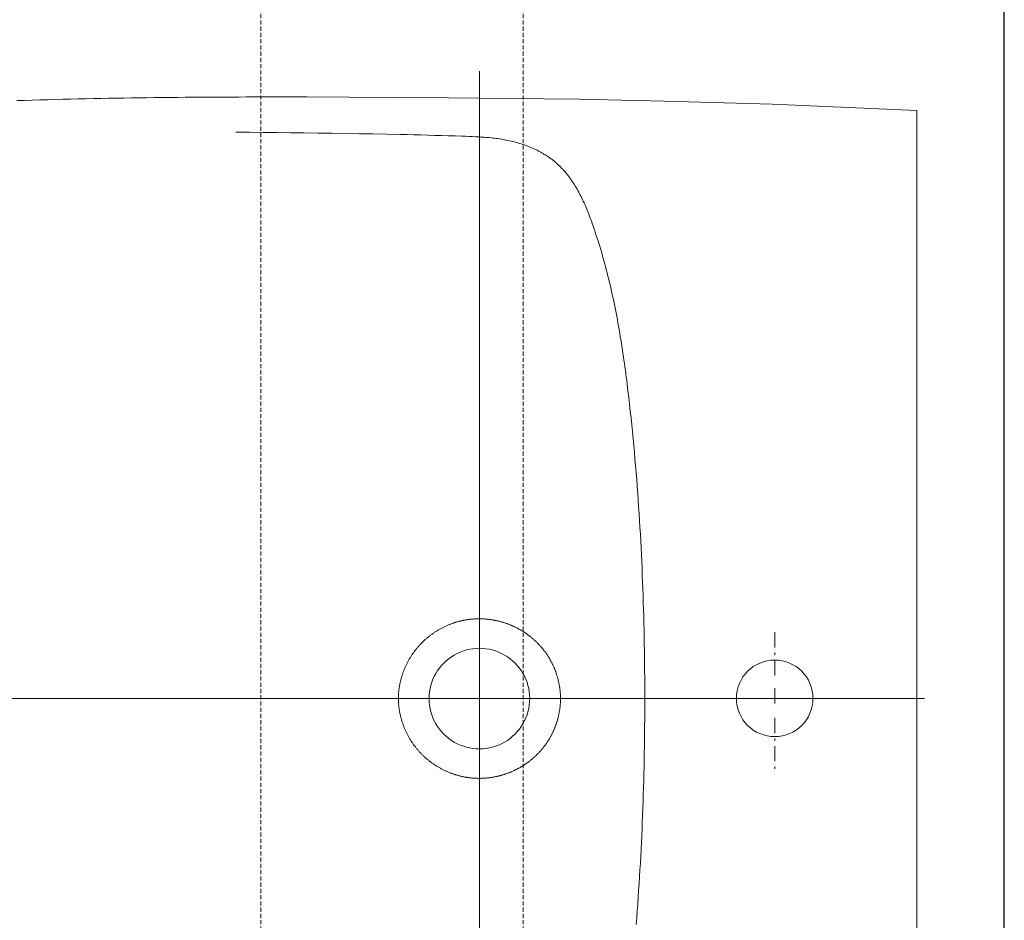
# Model space of a CAD drawing. Header units: millimetres. Extents: x -1893473 to 942156, y -568027 to 942944.
# Tile 235 of 256: x 158987 to 159437, y -464107 to -463695. Entities that reach past the tile are written whole.
import ezdxf
from ezdxf.enums import TextEntityAlignment as Align

# ---------------------------------------------------------------- set-up
doc = ezdxf.new("R2010")
doc.units = ezdxf.units.MM
doc.header["$LTSCALE"] = 0.2
doc.linetypes.add('HIDDEN2', pattern=[4.7625, 3.175, -1.5875])
doc.layers.get('0').update_dxf_attribs({"lineweight": 0})
for name, color, linetype, lineweight in [('!! 0_Opis_pom', 9, 'Continuous', 13), ('!! 1_OPIS POM NOWE', 140, 'Continuous', 5), ('!! 2_proj ściany remont', 63, 'Continuous', 30), ('!! 2_wypos-sanitarne', 240, 'Continuous', 9), ('P-Opis nadproża', 150, 'Continuous', 9)]:
    doc.layers.add(name, color=color, linetype=linetype, lineweight=lineweight)
doc.layers.add('!! 2_WYBURZENIA DO REMONTU', color=7, linetype='Continuous', lineweight=0, true_color=0x4d4d4d, plot=False)
doc.layers.add('Powierzchnia', color=140, linetype='Continuous', lineweight=5, plot=False)
doc.styles.add('ARIAL', font='tahoma.ttf')

# ---------------------------------------------------------------- blocks, each defined once
blk = doc.blocks.new('A$Cfa5879fe')
for points in [[(-0.26899, -0.00001), (0.26899, 0.00001)], [(0.269, -0.00004), (0.27186, -0.06611), (0.27328, -0.11533), (0.27406, -0.15427), (0.27451, -0.18652), (0.27479, -0.21408), (0.27496, -0.23818), (0.27507, -0.2596), (0.27514, -0.27891), (0.27515, -0.28918)], [(-0.03104, -0.06497), (-0.0322, -0.06497)], [(-0.0217, -0.06497), (-0.0287, -0.06497)], [(-0.0182, -0.06497), (-0.01937, -0.06497)], [(-0.00887, -0.06497), (-0.01587, -0.06497)], [(0.00475, -0.06495), (-0.00225, -0.06495)], [(0.01758, -0.06495), (0.01058, -0.06495)], [(0.02108, -0.06495), (0.01991, -0.06495)], [(0.03041, -0.06495), (0.02341, -0.06495)], [(-0.00005, -0.12438), (-0.00319, -0.12438), (-0.00632, -0.12439), (-0.00946, -0.12441), (-0.01259, -0.12444), (-0.01572, -0.12447), (-0.01886, -0.1245), (-0.02199, -0.12455), (-0.02512, -0.1246), (-0.02826, -0.12466), (-0.03139, -0.12472), (-0.03452, -0.12479), (-0.03766, -0.12487), (-0.04079, -0.12496), (-0.04392, -0.12505), (-0.04705, -0.12515), (-0.05019, -0.12526), (-0.05332, -0.12538), (-0.05645, -0.1255), (-0.05958, -0.12563), (-0.06271, -0.12577), (-0.06584, -0.12592), (-0.06897, -0.12607), (-0.0721, -0.12624), (-0.07523, -0.12641), (-0.07836, -0.12659), (-0.08149, -0.12677), (-0.08462, -0.12697), (-0.08774, -0.12718), (-0.09087, -0.12739), (-0.094, -0.12761), (-0.09712, -0.12784), (-0.10025, -0.12808), (-0.10337, -0.12833)], [(0.00007, -0.12438), (0.0032, -0.12438), (0.00633, -0.12439), (0.00947, -0.12441), (0.0126, -0.12444), (0.01573, -0.12447), (0.01887, -0.1245), (0.022, -0.12455), (0.02514, -0.1246), (0.02827, -0.12466), (0.0314, -0.12472), (0.03454, -0.12479), (0.03767, -0.12487), (0.0408, -0.12496), (0.04393, -0.12505), (0.04707, -0.12515), (0.0502, -0.12526), (0.05333, -0.12538), (0.05646, -0.1255), (0.05959, -0.12563), (0.06272, -0.12577), (0.06585, -0.12592), (0.06898, -0.12607), (0.07211, -0.12624), (0.07524, -0.12641), (0.07837, -0.12659), (0.0815, -0.12677), (0.08463, -0.12697), (0.08775, -0.12718), (0.09088, -0.12739), (0.09401, -0.12761), (0.09713, -0.12784), (0.10026, -0.12808), (0.10338, -0.12833), (0.1065, -0.12859), (0.10963, -0.12886), (0.11275, -0.12914), (0.11587, -0.12943), (0.11899, -0.12972), (0.12211, -0.13003), (0.12523, -0.13035), (0.12834, -0.13067), (0.13146, -0.13101), (0.13457, -0.13135), (0.13769, -0.13171), (0.1408, -0.13208), (0.14391, -0.13246), (0.14546, -0.13265), (0.14702, -0.13285), (0.14857, -0.13305), (0.15013, -0.13326), (0.15168, -0.13347), (0.15323, -0.13368), (0.15478, -0.1339), (0.15633, -0.13412), (0.15788, -0.13435), (0.15943, -0.13458), (0.16098, -0.13482), (0.16253, -0.13506), (0.16408, -0.13531), (0.16563, -0.13556), (0.16717, -0.13582), (0.16872, -0.13608), (0.17026, -0.13635), (0.1718, -0.13663), (0.17334, -0.13691), (0.17488, -0.1372), (0.17642, -0.13749), (0.17796, -0.13779), (0.1795, -0.1381), (0.18103, -0.13842), (0.18256, -0.13874), (0.1841, -0.13907), (0.18563, -0.13941), (0.18716, -0.13975), (0.18868, -0.1401), (0.19021, -0.14046), (0.19173, -0.14083), (0.19325, -0.14121), (0.19477, -0.14159), (0.19629, -0.14198), (0.1978, -0.14238), (0.19932, -0.14279), (0.20083, -0.14321), (0.20233, -0.14364), (0.20384, -0.14407), (0.20534, -0.14452), (0.20684, -0.14497), (0.20834, -0.14543), (0.20983, -0.1459), (0.21133, -0.14638), (0.21281, -0.14687), (0.2143, -0.14737), (0.21578, -0.14788), (0.21726, -0.1484), (0.218, -0.14866), (0.21874, -0.14893), (0.21947, -0.1492), (0.2202, -0.14947), (0.22094, -0.14975), (0.22167, -0.15003), (0.2224, -0.15032), (0.22312, -0.15061), (0.22385, -0.15091), (0.22457, -0.15121), (0.22529, -0.15152), (0.22601, -0.15183), (0.22673, -0.15215), (0.22744, -0.15248), (0.22815, -0.15281), (0.22886, -0.15315), (0.22956, -0.1535), (0.23026, -0.15385), (0.23095, -0.15421), (0.23165, -0.15458), (0.23233, -0.15496), (0.23302, -0.15534), (0.23369, -0.15573), (0.23437, -0.15614), (0.23503, -0.15655), (0.23569, -0.15697), (0.23635, -0.1574), (0.237, -0.15784), (0.23764, -0.15829), (0.23827, -0.15875), (0.23859, -0.15898), (0.2389, -0.15922), (0.23921, -0.15946), (0.23952, -0.1597), (0.23983, -0.15995), (0.24013, -0.16019), (0.24043, -0.16044), (0.24073, -0.1607), (0.24103, -0.16095), (0.24132, -0.16121), (0.24162, -0.16147), (0.24191, -0.16173), (0.24219, -0.162), (0.24248, -0.16227), (0.24276, -0.16254), (0.24304, -0.16282), (0.24332, -0.1631), (0.24359, -0.16338), (0.24386, -0.16366), (0.24413, -0.16394), (0.2444, -0.16423), (0.24466, -0.16452), (0.24492, -0.16482), (0.24517, -0.16512), (0.24542, -0.16542), (0.24567, -0.16572), (0.24592, -0.16602), (0.24616, -0.16633), (0.2464, -0.16664), (0.24664, -0.16695), (0.24687, -0.16727), (0.2471, -0.16758), (0.24733, -0.1679), (0.24755, -0.16822), (0.24778, -0.16855), (0.24799, -0.16887), (0.24821, -0.1692), (0.24842, -0.16953), (0.24863, -0.16986), (0.24884, -0.1702), (0.24904, -0.17053), (0.24924, -0.17087), (0.24944, -0.17121), (0.24963, -0.17155), (0.24982, -0.17189), (0.25001, -0.17223), (0.2502, -0.17258), (0.25038, -0.17292), (0.25074, -0.17362), (0.25108, -0.17433), (0.25142, -0.17503), (0.25174, -0.17575), (0.25205, -0.17647), (0.25236, -0.17719), (0.25265, -0.17792), (0.25293, -0.17865), (0.25319, -0.17939), (0.25345, -0.18013), (0.2537, -0.18087), (0.25393, -0.18162), (0.25416, -0.18237), (0.25437, -0.18312), (0.25457, -0.18388), (0.25477, -0.18464), (0.25495, -0.1854), (0.25512, -0.18617), (0.25529, -0.18693), (0.25544, -0.1877), (0.25559, -0.18847), (0.25573, -0.18924), (0.25585, -0.19002), (0.25597, -0.19079), (0.25608, -0.19157), (0.25619, -0.19234), (0.25628, -0.19312), (0.25637, -0.1939), (0.25645, -0.19468), (0.25653, -0.19546), (0.2566, -0.19624), (0.25666, -0.19702), (0.25672, -0.1978), (0.25677, -0.19858), (0.25682, -0.19937), (0.25687, -0.20015), (0.25695, -0.20171), (0.25703, -0.20328), (0.25709, -0.20484), (0.25715, -0.20641), (0.2572, -0.20798), (0.2573, -0.21111), (0.2574, -0.21424), (0.25749, -0.21737), (0.25758, -0.22051), (0.25767, -0.22364), (0.25775, -0.22677), (0.25783, -0.2299), (0.25791, -0.23304), (0.25798, -0.23617), (0.25811, -0.24244), (0.25823, -0.2487), (0.25835, -0.25497), (0.25845, -0.26124), (0.25855, -0.2675), (0.25863, -0.27377), (0.25871, -0.28004), (0.25879, -0.28631), (0.25886, -0.29257), (0.25892, -0.29884), (0.25898, -0.30511), (0.25904, -0.31138)], [(0.00001, -0.16287), (-0.00027, -0.16287), (-0.00055, -0.16288), (-0.00083, -0.16289), (-0.00111, -0.1629), (-0.00139, -0.16291), (-0.00167, -0.16293), (-0.00195, -0.16295), (-0.00223, -0.16297), (-0.0025, -0.16299), (-0.00278, -0.16301), (-0.00306, -0.16304), (-0.00334, -0.16307), (-0.00362, -0.1631), (-0.00389, -0.16313), (-0.00417, -0.16316), (-0.00445, -0.1632), (-0.00473, -0.16324), (-0.005, -0.16328), (-0.00528, -0.16332), (-0.00555, -0.16336), (-0.00583, -0.16341), (-0.0061, -0.16346), (-0.00638, -0.16351), (-0.00665, -0.16356), (-0.00693, -0.16361), (-0.0072, -0.16367), (-0.00747, -0.16373), (-0.00775, -0.16379), (-0.00802, -0.16385), (-0.00829, -0.16391), (-0.00856, -0.16398), (-0.00883, -0.16405), (-0.0091, -0.16412), (-0.00937, -0.16419), (-0.00964, -0.16427), (-0.00991, -0.16434), (-0.01018, -0.16442), (-0.01045, -0.1645), (-0.01071, -0.16458), (-0.01098, -0.16467), (-0.01125, -0.16476), (-0.01151, -0.16484), (-0.01178, -0.16494), (-0.01204, -0.16503), (-0.0123, -0.16512), (-0.01256, -0.16522), (-0.01283, -0.16532), (-0.01309, -0.16542), (-0.01335, -0.16552), (-0.0136, -0.16563), (-0.01386, -0.16573), (-0.01412, -0.16584), (-0.01438, -0.16595), (-0.01463, -0.16607), (-0.01489, -0.16618), (-0.01514, -0.1663), (-0.01539, -0.16642), (-0.01565, -0.16654), (-0.0159, -0.16666), (-0.01615, -0.16678), (-0.0164, -0.16691), (-0.01664, -0.16704), (-0.01689, -0.16717), (-0.01714, -0.1673), (-0.01738, -0.16744), (-0.01763, -0.16757), (-0.01787, -0.16771), (-0.01811, -0.16785), (-0.01835, -0.16799), (-0.01859, -0.16814), (-0.01883, -0.16828), (-0.01907, -0.16843), (-0.0193, -0.16858), (-0.01954, -0.16873), (-0.01977, -0.16888), (-0.02001, -0.16904), (-0.02024, -0.16919), (-0.02047, -0.16935), (-0.0207, -0.16951), (-0.02092, -0.16967), (-0.02115, -0.16984), (-0.02138, -0.17), (-0.0216, -0.17017), (-0.02182, -0.17034), (-0.02204, -0.17051), (-0.02226, -0.17068), (-0.02248, -0.17085), (-0.0227, -0.17103), (-0.02292, -0.17121), (-0.02313, -0.17139), (-0.02334, -0.17157), (-0.02356, -0.17175), (-0.02377, -0.17193), (-0.02398, -0.17212), (-0.02418, -0.1723), (-0.02439, -0.17249), (-0.02459, -0.17268), (-0.0248, -0.17287), (-0.025, -0.17307), (-0.0252, -0.17326), (-0.0254, -0.17346), (-0.0256, -0.17366), (-0.02579, -0.17385), (-0.02599, -0.17405), (-0.02618, -0.17426), (-0.02637, -0.17446), (-0.02656, -0.17467), (-0.02675, -0.17487), (-0.02694, -0.17508), (-0.02712, -0.17529), (-0.02731, -0.1755), (-0.02749, -0.17571), (-0.02767, -0.17592), (-0.02785, -0.17614), (-0.02802, -0.17635), (-0.0282, -0.17657), (-0.02837, -0.17679), (-0.02855, -0.17701), (-0.02872, -0.17723), (-0.02889, -0.17745), (-0.02905, -0.17768), (-0.02922, -0.1779), (-0.02938, -0.17813), (-0.02955, -0.17836), (-0.02971, -0.17858), (-0.02987, -0.17881), (-0.03002, -0.17904), (-0.03018, -0.17928), (-0.03033, -0.17951), (-0.03049, -0.17974), (-0.03064, -0.17998), (-0.03079, -0.18022), (-0.03093, -0.18045), (-0.03108, -0.18069), (-0.03122, -0.18093), (-0.03136, -0.18117), (-0.0315, -0.18141), (-0.03164, -0.18166), (-0.03178, -0.1819), (-0.03191, -0.18215), (-0.03204, -0.18239), (-0.03218, -0.18264), (-0.0323, -0.18289), (-0.03243, -0.18313), (-0.03256, -0.18338), (-0.03268, -0.18364), (-0.0328, -0.18389), (-0.03292, -0.18414), (-0.03304, -0.18439), (-0.03315, -0.18465), (-0.03327, -0.1849), (-0.03338, -0.18516), (-0.03349, -0.18542), (-0.0336, -0.18567), (-0.0337, -0.18593), (-0.03381, -0.18619), (-0.03391, -0.18645), (-0.03401, -0.18671), (-0.03411, -0.18697), (-0.0342, -0.18724), (-0.0343, -0.1875), (-0.03439, -0.18776), (-0.03448, -0.18803), (-0.03457, -0.18829), (-0.03465, -0.18856), (-0.03474, -0.18882), (-0.03482, -0.18909), (-0.0349, -0.18936), (-0.03498, -0.18963), (-0.03506, -0.1899), (-0.03513, -0.19016), (-0.0352, -0.19043), (-0.03527, -0.1907), (-0.03534, -0.19098), (-0.03541, -0.19125), (-0.03547, -0.19152), (-0.03554, -0.19179), (-0.0356, -0.19206), (-0.03566, -0.19234), (-0.03571, -0.19261), (-0.03577, -0.19288), (-0.03582, -0.19316), (-0.03587, -0.19343), (-0.03592, -0.19371), (-0.03597, -0.19398), (-0.03602, -0.19426), (-0.03606, -0.19453), (-0.0361, -0.19481), (-0.03614, -0.19509), (-0.03618, -0.19536), (-0.03621, -0.19564), (-0.03624, -0.19592), (-0.03627, -0.1962), (-0.0363, -0.19647), (-0.03633, -0.19675), (-0.03635, -0.19703), (-0.03638, -0.19731), (-0.0364, -0.19759), (-0.03641, -0.19787), (-0.03643, -0.19815), (-0.03644, -0.19843), (-0.03646, -0.1987), (-0.03647, -0.19898), (-0.03647, -0.19926), (-0.03648, -0.19954), (-0.03648, -0.19982), (-0.03648, -0.2001), (-0.03648, -0.20038), (-0.03648, -0.20066), (-0.03647, -0.20094), (-0.03647, -0.20122), (-0.03646, -0.2015), (-0.03645, -0.20178), (-0.03643, -0.20206), (-0.03642, -0.20233), (-0.0364, -0.20261), (-0.03638, -0.20289), (-0.03635, -0.20317), (-0.03633, -0.20345), (-0.0363, -0.20373), (-0.03627, -0.204), (-0.03624, -0.20428), (-0.03621, -0.20456), (-0.03618, -0.20484), (-0.03614, -0.20511), (-0.0361, -0.20539), (-0.03606, -0.20567), (-0.03601, -0.20594), (-0.03597, -0.20622), (-0.03592, -0.2065), (-0.03587, -0.20677), (-0.03582, -0.20705), (-0.03576, -0.20732), (-0.03571, -0.2076), (-0.03565, -0.20787), (-0.03559, -0.20814), (-0.03552, -0.20842), (-0.03546, -0.20869), (-0.03539, -0.20896), (-0.03532, -0.20923), (-0.03525, -0.2095), (-0.03518, -0.20977), (-0.0351, -0.21004), (-0.03502, -0.21031), (-0.03495, -0.21058), (-0.03486, -0.21085), (-0.03478, -0.21112), (-0.0347, -0.21138), (-0.03461, -0.21165), (-0.03452, -0.21191), (-0.03443, -0.21218), (-0.03433, -0.21244), (-0.03424, -0.2127), (-0.03414, -0.21297), (-0.03404, -0.21323), (-0.03394, -0.21349), (-0.03381, -0.21381), (-0.03368, -0.21412), (-0.03355, -0.21444), (-0.03341, -0.21475), (-0.03327, -0.21506), (-0.03313, -0.21538), (-0.03299, -0.21569), (-0.03284, -0.216), (-0.03269, -0.2163), (-0.03254, -0.21661), (-0.03238, -0.21692), (-0.03222, -0.21722), (-0.03206, -0.21752), (-0.0319, -0.21782), (-0.03173, -0.21812), (-0.03156, -0.21842), (-0.03139, -0.21872), (-0.03122, -0.21901), (-0.03104, -0.2193), (-0.03086, -0.21959), (-0.03068, -0.21988), (-0.03049, -0.22017), (-0.0303, -0.22046), (-0.03011, -0.22074), (-0.02992, -0.22103), (-0.02972, -0.22131), (-0.02953, -0.22159), (-0.02932, -0.22186), (-0.02912, -0.22214), (-0.02892, -0.22241), (-0.02871, -0.22268), (-0.0285, -0.22295), (-0.02828, -0.22322), (-0.02807, -0.22349), (-0.02785, -0.22375), (-0.02763, -0.22401), (-0.02741, -0.22427), (-0.02718, -0.22453), (-0.02695, -0.22479), (-0.02672, -0.22504), (-0.02649, -0.22529), (-0.02626, -0.22554), (-0.02602, -0.22579), (-0.02578, -0.22603), (-0.02554, -0.22628), (-0.02529, -0.22652), (-0.02505, -0.22675), (-0.0248, -0.22699), (-0.02455, -0.22722), (-0.0243, -0.22746), (-0.02404, -0.22768), (-0.02379, -0.22791), (-0.02353, -0.22814), (-0.02327, -0.22836), (-0.023, -0.22858), (-0.02274, -0.22879), (-0.02247, -0.22901), (-0.0222, -0.22922), (-0.02193, -0.22943), (-0.02166, -0.22964), (-0.02139, -0.22984), (-0.02111, -0.23005), (-0.02083, -0.23024), (-0.02055, -0.23044), (-0.02027, -0.23064), (-0.01999, -0.23083), (-0.0197, -0.23102), (-0.01941, -0.2312), (-0.01912, -0.23139), (-0.01883, -0.23157), (-0.01854, -0.23175), (-0.01825, -0.23192), (-0.01795, -0.2321), (-0.01766, -0.23227), (-0.01736, -0.23243), (-0.01706, -0.2326), (-0.01675, -0.23276), (-0.01645, -0.23292), (-0.01615, -0.23308), (-0.01584, -0.23323), (-0.01553, -0.23338), (-0.01522, -0.23353), (-0.01491, -0.23367), (-0.0146, -0.23381), (-0.01429, -0.23395), (-0.01397, -0.23409), (-0.01366, -0.23422), (-0.01334, -0.23435), (-0.01302, -0.23448), (-0.0127, -0.2346), (-0.01238, -0.23472), (-0.01206, -0.23484), (-0.01174, -0.23496), (-0.01142, -0.23507), (-0.01109, -0.23518), (-0.01077, -0.23528), (-0.01044, -0.23539), (-0.01011, -0.23549), (-0.00978, -0.23558), (-0.00946, -0.23568), (-0.00913, -0.23577), (-0.00879, -0.23586), (-0.00846, -0.23594), (-0.00813, -0.23602), (-0.0078, -0.2361), (-0.00746, -0.23618), (-0.00713, -0.23625), (-0.00679, -0.23632), (-0.00646, -0.23638), (-0.00612, -0.23645), (-0.00578, -0.23651), (-0.00545, -0.23656), (-0.00511, -0.23662), (-0.00477, -0.23667), (-0.00443, -0.23672), (-0.00409, -0.23676), (-0.00375, -0.2368), (-0.00341, -0.23684), (-0.00307, -0.23687), (-0.00273, -0.23691), (-0.00239, -0.23693), (-0.00204, -0.23696), (-0.0017, -0.23698), (-0.00136, -0.237), (-0.00102, -0.23702), (-0.00068, -0.23703), (-0.00034, -0.23704), (0.00001, -0.23705), (0.00001, -0.23705)], [(0, -0.16287), (0.00028, -0.16287), (0.00056, -0.16288), (0.00084, -0.16289), (0.00111, -0.1629), (0.00139, -0.16291), (0.00167, -0.16293), (0.00195, -0.16295), (0.00223, -0.16297), (0.00251, -0.16299), (0.00279, -0.16301), (0.00307, -0.16304), (0.00334, -0.16307), (0.00362, -0.1631), (0.0039, -0.16313), (0.00418, -0.16316), (0.00445, -0.1632), (0.00473, -0.16324), (0.00501, -0.16327), (0.00528, -0.16332), (0.00556, -0.16336), (0.00583, -0.16341), (0.00611, -0.16346), (0.00638, -0.16351), (0.00666, -0.16356), (0.00693, -0.16361), (0.00721, -0.16367), (0.00748, -0.16373), (0.00775, -0.16379), (0.00803, -0.16385), (0.0083, -0.16391), (0.00857, -0.16398), (0.00884, -0.16405), (0.00911, -0.16412), (0.00938, -0.16419), (0.00965, -0.16427), (0.00992, -0.16434), (0.01019, -0.16442), (0.01045, -0.1645), (0.01072, -0.16458), (0.01099, -0.16467), (0.01125, -0.16476), (0.01152, -0.16484), (0.01178, -0.16494), (0.01204, -0.16503), (0.01231, -0.16512), (0.01257, -0.16522), (0.01283, -0.16532), (0.01309, -0.16542), (0.01335, -0.16552), (0.01361, -0.16563), (0.01387, -0.16573), (0.01413, -0.16584), (0.01438, -0.16595), (0.01464, -0.16607), (0.01489, -0.16618), (0.01515, -0.1663), (0.0154, -0.16642), (0.01565, -0.16654), (0.0159, -0.16666), (0.01615, -0.16678), (0.0164, -0.16691), (0.01665, -0.16704), (0.0169, -0.16717), (0.01714, -0.1673), (0.01739, -0.16744), (0.01763, -0.16757), (0.01787, -0.16771), (0.01812, -0.16785), (0.01836, -0.16799), (0.0186, -0.16814), (0.01884, -0.16828), (0.01907, -0.16843), (0.01931, -0.16858), (0.01954, -0.16873), (0.01978, -0.16888), (0.02001, -0.16904), (0.02024, -0.16919), (0.02047, -0.16935), (0.0207, -0.16951), (0.02093, -0.16967), (0.02116, -0.16984), (0.02138, -0.17), (0.0216, -0.17017), (0.02183, -0.17034), (0.02205, -0.17051), (0.02227, -0.17068), (0.02249, -0.17085), (0.02271, -0.17103), (0.02292, -0.17121), (0.02314, -0.17138), (0.02335, -0.17157), (0.02356, -0.17175), (0.02377, -0.17193), (0.02398, -0.17212), (0.02419, -0.1723), (0.02439, -0.17249), (0.0246, -0.17268), (0.0248, -0.17287), (0.025, -0.17307), (0.02521, -0.17326), (0.0254, -0.17346), (0.0256, -0.17365), (0.0258, -0.17385), (0.02599, -0.17405), (0.02619, -0.17426), (0.02638, -0.17446), (0.02657, -0.17466), (0.02675, -0.17487), (0.02694, -0.17508), (0.02713, -0.17529), (0.02731, -0.1755), (0.02749, -0.17571), (0.02767, -0.17592), (0.02785, -0.17614), (0.02803, -0.17635), (0.0282, -0.17657), (0.02838, -0.17679), (0.02855, -0.17701), (0.02872, -0.17723), (0.02889, -0.17745), (0.02906, -0.17768), (0.02922, -0.1779), (0.02939, -0.17813), (0.02955, -0.17835), (0.02971, -0.17858), (0.02987, -0.17881), (0.03003, -0.17904), (0.03018, -0.17928), (0.03034, -0.17951), (0.03049, -0.17974), (0.03064, -0.17998), (0.03079, -0.18021), (0.03094, -0.18045), (0.03108, -0.18069), (0.03123, -0.18093), (0.03137, -0.18117), (0.03151, -0.18141), (0.03165, -0.18166), (0.03178, -0.1819), (0.03192, -0.18214), (0.03205, -0.18239), (0.03218, -0.18264), (0.03231, -0.18289), (0.03244, -0.18313), (0.03256, -0.18338), (0.03268, -0.18363), (0.03281, -0.18389), (0.03293, -0.18414), (0.03304, -0.18439), (0.03316, -0.18465), (0.03327, -0.1849), (0.03338, -0.18516), (0.03349, -0.18541), (0.0336, -0.18567), (0.03371, -0.18593), (0.03381, -0.18619), (0.03391, -0.18645), (0.03401, -0.18671), (0.03411, -0.18697), (0.03421, -0.18723), (0.0343, -0.1875), (0.0344, -0.18776), (0.03449, -0.18803), (0.03457, -0.18829), (0.03466, -0.18856), (0.03474, -0.18882), (0.03483, -0.18909), (0.03491, -0.18936), (0.03499, -0.18963), (0.03506, -0.18989), (0.03514, -0.19016), (0.03521, -0.19043), (0.03528, -0.1907), (0.03535, -0.19097), (0.03542, -0.19125), (0.03548, -0.19152), (0.03554, -0.19179), (0.0356, -0.19206), (0.03566, -0.19234), (0.03572, -0.19261), (0.03578, -0.19288), (0.03583, -0.19316), (0.03588, -0.19343), (0.03593, -0.19371), (0.03598, -0.19398), (0.03602, -0.19426), (0.03606, -0.19453), (0.0361, -0.19481), (0.03614, -0.19509), (0.03618, -0.19536), (0.03622, -0.19564), (0.03625, -0.19592), (0.03628, -0.1962), (0.03631, -0.19647), (0.03633, -0.19675), (0.03636, -0.19703), (0.03638, -0.19731), (0.0364, -0.19759), (0.03642, -0.19787), (0.03644, -0.19815), (0.03645, -0.19842), (0.03646, -0.1987), (0.03647, -0.19898), (0.03648, -0.19926), (0.03648, -0.19954), (0.03649, -0.19982), (0.03649, -0.2001), (0.03649, -0.20038), (0.03648, -0.20066), (0.03648, -0.20094), (0.03647, -0.20122), (0.03646, -0.2015), (0.03645, -0.20178), (0.03644, -0.20205), (0.03642, -0.20233), (0.0364, -0.20261), (0.03638, -0.20289), (0.03636, -0.20317), (0.03634, -0.20345), (0.03631, -0.20373), (0.03628, -0.204), (0.03625, -0.20428), (0.03622, -0.20456), (0.03618, -0.20484), (0.03614, -0.20511), (0.0361, -0.20539), (0.03606, -0.20567), (0.03602, -0.20594), (0.03597, -0.20622), (0.03592, -0.2065), (0.03587, -0.20677), (0.03582, -0.20705), (0.03577, -0.20732), (0.03571, -0.2076), (0.03565, -0.20787), (0.03559, -0.20814), (0.03553, -0.20842), (0.03546, -0.20869), (0.0354, -0.20896), (0.03533, -0.20923), (0.03526, -0.2095), (0.03518, -0.20977), (0.03511, -0.21004), (0.03503, -0.21031), (0.03495, -0.21058), (0.03487, -0.21085), (0.03479, -0.21112), (0.0347, -0.21138), (0.03461, -0.21165), (0.03452, -0.21191), (0.03443, -0.21218), (0.03434, -0.21244), (0.03424, -0.2127), (0.03415, -0.21297), (0.03405, -0.21323), (0.03394, -0.21349), (0.03382, -0.2138), (0.03369, -0.21412), (0.03355, -0.21444), (0.03342, -0.21475), (0.03328, -0.21506), (0.03314, -0.21538), (0.03299, -0.21569), (0.03285, -0.216), (0.0327, -0.2163), (0.03254, -0.21661), (0.03239, -0.21691), (0.03223, -0.21722), (0.03207, -0.21752), (0.03191, -0.21782), (0.03174, -0.21812), (0.03157, -0.21842), (0.0314, -0.21871), (0.03122, -0.21901), (0.03105, -0.2193), (0.03087, -0.21959), (0.03068, -0.21988), (0.0305, -0.22017), (0.03031, -0.22046), (0.03012, -0.22074), (0.02993, -0.22102), (0.02973, -0.22131), (0.02953, -0.22158), (0.02933, -0.22186), (0.02913, -0.22214), (0.02892, -0.22241), (0.02871, -0.22268), (0.0285, -0.22295), (0.02829, -0.22322), (0.02807, -0.22349), (0.02786, -0.22375), (0.02763, -0.22401), (0.02741, -0.22427), (0.02719, -0.22453), (0.02696, -0.22478), (0.02673, -0.22504), (0.0265, -0.22529), (0.02626, -0.22554), (0.02602, -0.22579), (0.02579, -0.22603), (0.02554, -0.22627), (0.0253, -0.22652), (0.02505, -0.22675), (0.02481, -0.22699), (0.02456, -0.22722), (0.0243, -0.22745), (0.02405, -0.22768), (0.02379, -0.22791), (0.02353, -0.22814), (0.02327, -0.22836), (0.02301, -0.22858), (0.02275, -0.22879), (0.02248, -0.22901), (0.02221, -0.22922), (0.02194, -0.22943), (0.02167, -0.22964), (0.02139, -0.22984), (0.02112, -0.23004), (0.02084, -0.23024), (0.02056, -0.23044), (0.02028, -0.23064), (0.01999, -0.23083), (0.01971, -0.23102), (0.01942, -0.2312), (0.01913, -0.23139), (0.01884, -0.23157), (0.01855, -0.23175), (0.01825, -0.23192), (0.01796, -0.2321), (0.01766, -0.23227), (0.01736, -0.23243), (0.01706, -0.2326), (0.01676, -0.23276), (0.01646, -0.23292), (0.01615, -0.23307), (0.01585, -0.23323), (0.01554, -0.23338), (0.01523, -0.23353), (0.01492, -0.23367), (0.01461, -0.23381), (0.0143, -0.23395), (0.01398, -0.23409), (0.01367, -0.23422), (0.01335, -0.23435), (0.01303, -0.23448), (0.01271, -0.2346), (0.01239, -0.23472), (0.01207, -0.23484), (0.01175, -0.23496), (0.01142, -0.23507), (0.0111, -0.23518), (0.01077, -0.23528), (0.01045, -0.23539), (0.01012, -0.23549), (0.00979, -0.23558), (0.00946, -0.23568), (0.00913, -0.23577), (0.0088, -0.23586), (0.00847, -0.23594), (0.00814, -0.23602), (0.0078, -0.2361), (0.00747, -0.23618), (0.00713, -0.23625), (0.0068, -0.23632), (0.00646, -0.23638), (0.00613, -0.23645), (0.00579, -0.23651), (0.00545, -0.23656), (0.00511, -0.23662), (0.00477, -0.23667), (0.00444, -0.23672), (0.0041, -0.23676), (0.00376, -0.2368), (0.00342, -0.23684), (0.00308, -0.23687), (0.00273, -0.23691), (0.00239, -0.23693), (0.00205, -0.23696), (0.00171, -0.23698), (0.00137, -0.237), (0.00103, -0.23702), (0.00068, -0.23703), (0.00034, -0.23704), (0, -0.23705)], [(0.00001, -0.16287), (0.00001, -0.16287)], [(0.00001, -0.24051), (0.00001, -0.23705)], [(0.00001, -0.24051), (0.00001, -0.24051)], [(0.27515, -0.28918), (0.27515, -0.29267), (0.27515, -0.29617), (0.27514, -0.29966), (0.27514, -0.30315), (0.27513, -0.30665), (0.27512, -0.31014), (0.27511, -0.31363), (0.27509, -0.31712), (0.27508, -0.32062), (0.27506, -0.32411), (0.27503, -0.3276), (0.27501, -0.3311), (0.27498, -0.33459), (0.27495, -0.33808), (0.27492, -0.34157), (0.27488, -0.34507), (0.27484, -0.34856), (0.2748, -0.35205), (0.27475, -0.35555), (0.2747, -0.35904), (0.27464, -0.36253), (0.27459, -0.36602), (0.27453, -0.36952), (0.27446, -0.37301), (0.27439, -0.3765), (0.27432, -0.37999), (0.27424, -0.38348), (0.27416, -0.38698), (0.27408, -0.39047), (0.27399, -0.39396), (0.2739, -0.39745), (0.2738, -0.40094), (0.27369, -0.40444), (0.27359, -0.40793), (0.27348, -0.41142)]]:
    blk.add_lwpolyline(points)
at = {"ltscale": 2}
for points in [[(0, 0.00345), (0.00002, -0.56024)], [(0.28695, -0.19999), (-0.29376, -0.19999)]]:
    blk.add_lwpolyline(points, dxfattribs=at)
for points in [[(0.00001, -0.17699, 1.000066), (0.00001, -0.22299)], [(0, -0.22299, 1.000066), (0, -0.17699)]]:
    blk.add_lwpolyline(points, format="xyb")
blk.add_circle((0.00009, -0.06497), 0.0175)
blk = doc.blocks.new('A$C2EB40A8D')
at = {"layer": '!! 2_proj ściany remont'}
blk.add_lwpolyline([(-4231.12989, 29657.51397), (-4231.12989, 32537.51397)], dxfattribs=at)
at = {"layer": '!! 2_WYBURZENIA DO REMONTU', "linetype": 'HIDDEN2', "ltscale": 3}
for points in [[(-4571.12989, 32537.51397), (-4571.12989, 29657.51397)], [(-4451.12989, 32537.51397), (-4451.12989, 29657.51397)]]:
    blk.add_lwpolyline(points, dxfattribs=at)
at = {"layer": 'Powierzchnia'}
blk.add_lwpolyline([(-6131.12989, 29672.91225), (-4231.12989, 29672.91225), (-4231.12989, 32552.91225), (-6481.12989, 32552.91225), (-6481.12989, 29842.91225), (-6131.12989, 29842.91225)], close=True, dxfattribs=at)
at = {"layer": '!! 2_wypos-sanitarne', "xscale": -1000, "yscale": 1000, "zscale": 1000, "rotation": 270}
blk.add_blockref('A$Cfa5879fe', (-4271.12989, 30395.70133), dxfattribs=at)
at = {"layer": '!! 0_Opis_pom', "ltscale": 0.7, "style": 'ARIAL'}
for tag, p in [('B1,21', (-891.77727, 31796.97458)), ('A1,16', (-13651.31084, 31587.95236)), ('B1,19', (-5798.61305, 31587.22944)), ('B1/17', (-9701.43347, 31565.05244)), ('1,23', (10805.41388, 31565.05244)), ('1,22', (4526.58954, 31507.65132)), ('A1,1', (-16866.13618, 31459.3792)), ('B1,18', (-7791.62894, 31330.08444)), ('B1,20', (-2961.4347, 31167.05787)), ('A1,6', (-19287.17717, 30923.71998)), ('B1,1', (14135.63445, 30913.92963)), ('B1,3', (17346.74696, 30023.81022)), ('B1,4', (29817.71501, 29157.67457)), ('A1,5', (-23454.5385, 28820.77901)), ('A1,2', (-17502.57721, 28602.57524)), ('B1,2D', (2616.16402, 28559.52261)), ('A1,15', (-13651.31084, 28261.46046)), ('B1,4', (29883.58177, 28158.35876)), ('B1,2B', (18801.54781, 27650.12382)), ('B1,2A', (13086.7373, 27376.04393)), ('A1,3', (-16846.27912, 25980.40356)), ('B1,8', (9089.53994, 25356.27639)), ('B1,6', (31915.87888, 23754.79829)), ('A1,4', (-24010.17576, 23559.17399)), ('B1,14', (-11621.32288, 23261.44183)), ('B1,13', (-3080.55208, 22924.09997)), ('B1,5', (29245.49088, 22896.69268)), ('B1,10', (3982.60923, 22874.21277)), ('B1,9', (5634.43488, 22623.92098)), ('B1,2C', (13327.26639, 22378.5328)), ('B1,7', (16398.41175, 22348.28836)), ('B1,11', (5553.20442, 20939.83877)), ('B1,12', (3693.27174, 20628.72148)), ('C1,3', (5969.08376, 16336.01084)), ('C1,2', (11955.93711, 11671.55655)), ('C1,1', (15659.17205, 11415.94196)), ('C1,4', (5140.00888, 9205.5831)), ('C1,5', (5680.4486, 6154.54995)), ('C1,10', (16327.05085, 6080.66085)), ('C1,9', (16526.57171, 3173.45283)), ('C1,6', (6367.37903, 2771.84181)), ('D0,18', (-1981.87701, -110.73158)), ('D0,7', (-13531.42299, -1159.67649)), ('C1,7', (7275.77161, -1303.00991)), ('D0,17', (2064.87671, -1345.69113)), ('D0,3', (-9324.21674, -1442.63631)), ('D0,6', (-17529.61851, -1957.37463)), ('D0,10', (-21369.4432, -2140.60378)), ('D,09', (-12990.08379, -2746.32902)), ('D0,2', (-5516.19514, -3101.87722)), ('D0,16', (2266.73061, -3284.15369)), ('D0,8', (-14357.79539, -3567.69719)), ('D0,5', (-10461.54478, -3629.26575)), ('D0,4', (-8396.53404, -4353.7937)), ('D0,15', (1974.41895, -5205.84774)), ('D0,1', (-5633.49598, -5662.48534)), ('D0,11', (-23334.09291, -6045.78706)), ('D0,12', (-22436.85763, -9302.9678)), ('D0,13', (-22436.85763, -11581.16526)), ('D0,14', (-13645.94445, -11884.57769))]:
    blk.add_attdef(tag, text='', height=119.68, dxfattribs=at).set_placement(p, align=Align.MIDDLE_CENTER)
at = {"layer": '!! 1_OPIS POM NOWE', "style": 'ARIAL'}
for tag, p in [('C1.7A', (7769.3756, 685.765)), ('C1.7C', (7655.80151, -2045.04756)), ('C1.8B', (10935.93068, -2107.41983)), ('C1.8A', (13897.39715, -2120.69016)), ('C1.7B', (8274.43201, -3270.18959)), ('E1.2', (16701.02923, -5331.07351)), ('E1.5E', (21974.23379, -5463.99012)), ('E1.5D', (24989.27391, -5785.36474)), ('E1.1', (8357.81567, -5851.01076)), ('E1.5C', (25222.53959, -6394.64172)), ('E1.5B', (27694.70831, -7009.86571)), ('E1.6', (5279.46063, -8141.28746)), ('E1.5A', (25547.9555, -8495.18994)), ('E1.5G', (23977.19473, -9792.46695)), ('E1.5F', (22414.7084, -9822.66389)), ('E1,4', (13935.69867, -10458.20073)), ('E1.5L', (28030.8296, -11267.7725)), ('E1.3', (5639.18862, -11994.01941)), ('E1.5H', (23988.49716, -12231.38049)), ('E1.5K', (27714.73934, -12977.98364)), ('E1.5I', (22290.68736, -13989.9049)), ('E1.5J', (27095.71534, -16088.17469))]:
    blk.add_attdef(tag, text='', height=119.68, dxfattribs=at).set_placement(p, align=Align.MIDDLE_CENTER)

msp = doc.modelspace()

# ---------------------------------------------------------------- block references
at = {"layer": 'P-Opis nadproża', "color": 4}
msp.add_blockref('A$C2EB40A8D', (163667.94092, -494401.63474), dxfattribs=at)

doc.saveas('drawing.dxf')
